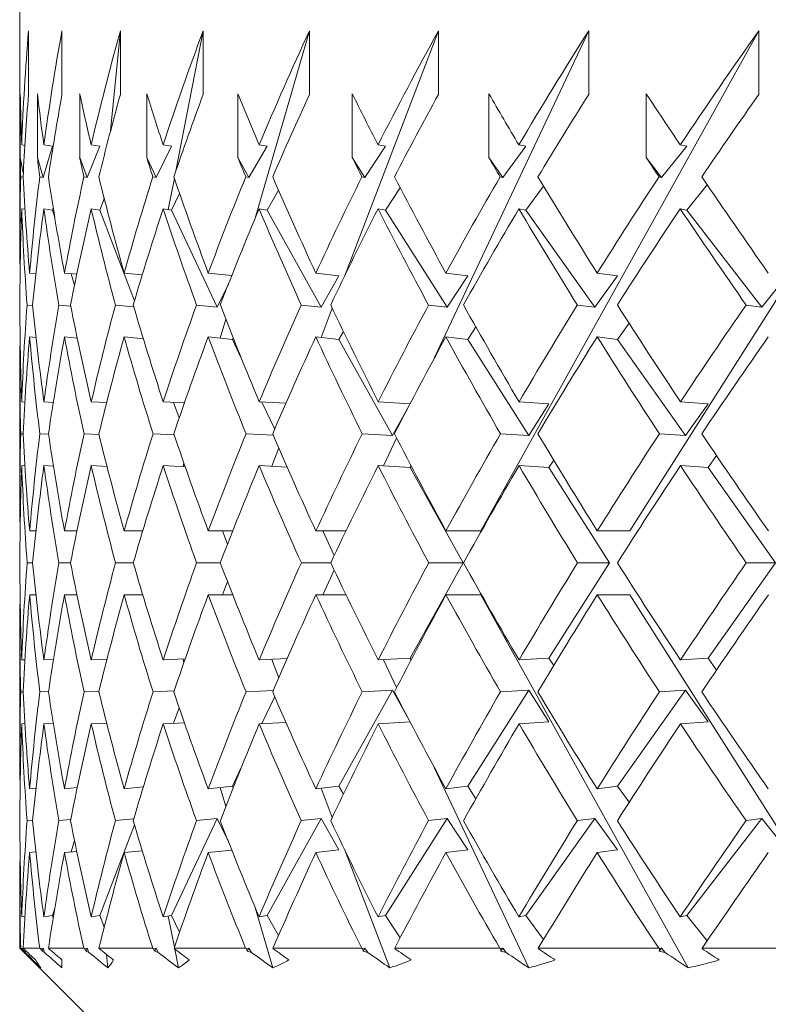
# Model space of a CAD drawing. Header units: inches. Extents: x 2.6 to 18.2, y 0.6 to 16.4.
# Tile 20 of 44: x 9.913 to 10.161, y 12.184 to 12.512. Entities that reach past the tile are written whole.
import ezdxf

# ---------------------------------------------------------------- set-up
doc = ezdxf.new("R2010")
doc.units = ezdxf.units.IN
doc.header["$MEASUREMENT"] = 0

msp = doc.modelspace()

# ---------------------------------------------------------------- linework, layer by layer
at = {"color": 7, "linetype": 'Continuous', "lineweight": 15}
for p, q in [((9.91258, 12.51542), (9.91258, 12.43795)), ((9.91545, 12.50808), (9.91545, 12.48687)), ((9.92658, 12.50808), (9.92658, 12.48687)), ((9.94275, 12.47486), (9.94601, 12.50808)), ((9.94601, 12.50808), (9.94601, 12.48687)), ((9.96444, 12.46143), (9.97354, 12.50808)), ((9.97354, 12.50808), (9.97354, 12.48687)), ((9.99082, 12.44578), (10.00891, 12.50808)), ((10.00891, 12.50808), (10.00891, 12.48687)), ((10.0205, 12.42635), (10.05178, 12.50808)), ((10.05039, 12.39917), (10.10174, 12.50808)), ((10.05178, 12.50808), (10.05178, 12.48687)), ((10.06586, 12.34171), (10.1583, 12.50808)), ((10.10174, 12.50808), (10.10174, 12.48687)), ((10.11537, 12.34171), (10.22092, 12.50808)), ((10.1583, 12.50808), (10.1583, 12.48687)), ((9.91271, 12.46591), (9.91271, 12.48712)), ((9.9184, 12.46591), (9.9184, 12.48712)), ((9.93246, 12.46591), (9.93246, 12.48712)), ((9.95476, 12.46591), (9.95476, 12.48712)), ((9.98507, 12.46591), (9.98507, 12.48712)), ((10.02312, 12.46591), (10.02312, 12.48712)), ((10.06853, 12.46591), (10.06853, 12.48712)), ((10.12086, 12.46591), (10.12086, 12.48712)), ((9.91422, 12.46993), (9.91318, 12.47009)), ((9.92347, 12.46965), (9.92032, 12.45928)), ((9.92347, 12.46965), (9.92056, 12.47009)), ((9.93915, 12.46965), (9.935, 12.45928)), ((9.93915, 12.46965), (9.93629, 12.47009)), ((9.96299, 12.46965), (9.95788, 12.45928)), ((9.96299, 12.46965), (9.96022, 12.47009)), ((9.99478, 12.46965), (9.98876, 12.45928)), ((9.99478, 12.46965), (9.99212, 12.47009)), ((10.0342, 12.46965), (10.02732, 12.45928)), ((10.0342, 12.46965), (10.03168, 12.47009)), ((10.08088, 12.46965), (10.07321, 12.45928)), ((10.08088, 12.46965), (10.07851, 12.47009)), ((10.12598, 12.45928), (10.13436, 12.46965)), ((10.13218, 12.47009), (10.13436, 12.46965)), ((9.91371, 12.4608), (9.91271, 12.46591)), ((9.92032, 12.45928), (9.9184, 12.46591)), ((9.935, 12.45928), (9.93246, 12.46591)), ((9.95788, 12.45928), (9.95476, 12.46591)), ((9.98876, 12.45928), (9.98507, 12.46591)), ((10.02732, 12.45928), (10.02312, 12.46591)), ((10.07321, 12.45928), (10.06853, 12.46591)), ((10.12598, 12.45928), (10.12086, 12.46591)), ((9.91285, 12.45945), (9.91365, 12.45933)), ((9.91918, 12.45945), (9.92032, 12.45928)), ((9.93388, 12.45945), (9.935, 12.45928)), ((9.95679, 12.45945), (9.95788, 12.45928)), ((9.96193, 12.44861), (9.96395, 12.45896)), ((9.98771, 12.45945), (9.98876, 12.45928)), ((10.02633, 12.45945), (10.02732, 12.45928)), ((10.07228, 12.45945), (10.07321, 12.45928)), ((10.12598, 12.45928), (10.12512, 12.45945)), ((9.99478, 12.44844), (9.99859, 12.45501)), ((10.0342, 12.44844), (10.03907, 12.45578)), ((10.08088, 12.44844), (10.08673, 12.45637)), ((10.14114, 12.45683), (10.13436, 12.44844)), ((9.93915, 12.44844), (9.94065, 12.45221)), ((9.94049, 12.4518), (9.94056, 12.45256)), ((9.96299, 12.44844), (9.96569, 12.45391)), ((9.91424, 12.44872), (9.91318, 12.44887)), ((9.92347, 12.44844), (9.92056, 12.44887)), ((9.92347, 12.44844), (9.92367, 12.4491)), ((9.92417, 12.44604), (9.92347, 12.44844)), ((9.93915, 12.44844), (9.93629, 12.44887)), ((9.9507, 12.41825), (9.93915, 12.44844)), ((9.96299, 12.44844), (9.96022, 12.44887)), ((9.97823, 12.41611), (9.96299, 12.44844)), ((9.99478, 12.44844), (9.99212, 12.44887)), ((10.01274, 12.41611), (9.99478, 12.44844)), ((10.0342, 12.44844), (10.03168, 12.44887)), ((10.05471, 12.41611), (10.0342, 12.44844)), ((10.08088, 12.44844), (10.07851, 12.44887)), ((10.10374, 12.41611), (10.08088, 12.44844)), ((10.13218, 12.44887), (10.13436, 12.44844)), ((10.15936, 12.41611), (10.13436, 12.44844)), ((9.91265, 12.42747), (9.91264, 12.42747)), ((9.91789, 12.42726), (9.91582, 12.42747)), ((9.93148, 12.42706), (9.9274, 12.42747)), ((9.93073, 12.42343), (9.92962, 12.42724)), ((9.95327, 12.42685), (9.94726, 12.42747)), ((9.98305, 12.42663), (9.97521, 12.42747)), ((10.01869, 12.42661), (10.01099, 12.42747)), ((10.01869, 12.42661), (10.01274, 12.41611)), ((10.06151, 12.42661), (10.05425, 12.42747)), ((10.06151, 12.42661), (10.05471, 12.41611)), ((10.11132, 12.42661), (10.10374, 12.41611)), ((10.11132, 12.42661), (10.10456, 12.42747)), ((10.15936, 12.41611), (10.16764, 12.42661)), ((9.98191, 12.42376), (9.97823, 12.41611)), ((9.91497, 12.41684), (9.91683, 12.41666)), ((9.92551, 12.41684), (9.9295, 12.41644)), ((9.94435, 12.41684), (9.95049, 12.41621)), ((9.97131, 12.41684), (9.97823, 12.41611)), ((10.00614, 12.41684), (10.01274, 12.41611)), ((10.01274, 12.40606), (10.01646, 12.4158)), ((10.04849, 12.41684), (10.05471, 12.41611)), ((10.09795, 12.41684), (10.10374, 12.41611)), ((10.15936, 12.41611), (10.15406, 12.41684)), ((9.97923, 12.40583), (9.98106, 12.41215)), ((10.06151, 12.4054), (10.06421, 12.40957)), ((10.11132, 12.4054), (10.11518, 12.41076)), ((9.91265, 12.40625), (9.91264, 12.40625)), ((9.91794, 12.40604), (9.91582, 12.40625)), ((9.93165, 12.40583), (9.9274, 12.40625)), ((9.95365, 12.4056), (9.94726, 12.40625)), ((9.95355, 12.40561), (9.95359, 12.40581)), ((9.98328, 12.4054), (9.97521, 12.40625)), ((9.98328, 12.4054), (9.98352, 12.40589)), ((9.9861, 12.39942), (9.98328, 12.4054)), ((10.01869, 12.4054), (10.01099, 12.40625)), ((10.01869, 12.4054), (10.02018, 12.40803)), ((10.03644, 12.37345), (10.01869, 12.4054)), ((10.06151, 12.4054), (10.05425, 12.40625)), ((10.08178, 12.37345), (10.06151, 12.4054)), ((10.11132, 12.4054), (10.10456, 12.40625)), ((10.13391, 12.37345), (10.11132, 12.4054)), ((9.91258, 12.39578), (9.91258, 12.35219)), ((9.91422, 12.38459), (9.91318, 12.38464)), ((9.92367, 12.38448), (9.92057, 12.38464)), ((9.94141, 12.38438), (9.93631, 12.38464)), ((9.96728, 12.38427), (9.96025, 12.38464)), ((9.96558, 12.37936), (9.96363, 12.38446)), ((10.00103, 12.38416), (9.99216, 12.38464)), ((9.99732, 12.37561), (9.99309, 12.38459)), ((10.04233, 12.38403), (10.03173, 12.38464)), ((10.04203, 12.38346), (10.03644, 12.37345)), ((10.08852, 12.38403), (10.07857, 12.38464)), ((10.08852, 12.38403), (10.08178, 12.37345)), ((10.14142, 12.38403), (10.13225, 12.38464)), ((10.14142, 12.38403), (10.13391, 12.37345)), ((9.91285, 12.37402), (9.91364, 12.37398)), ((9.91921, 12.37402), (9.92209, 12.37388)), ((9.93392, 12.37402), (9.9389, 12.37377)), ((9.95686, 12.37402), (9.9639, 12.37365)), ((9.98779, 12.37402), (9.99686, 12.37353)), ((10.02643, 12.37402), (10.03644, 12.37345)), ((10.0335, 12.36332), (10.03787, 12.3726)), ((10.0724, 12.37402), (10.08178, 12.37345)), ((10.12526, 12.37402), (10.13391, 12.37345)), ((9.99633, 12.3632), (9.99868, 12.36932)), ((10.14142, 12.36282), (10.14424, 12.36678)), ((9.91423, 12.36337), (9.91318, 12.36342)), ((9.92372, 12.36327), (9.92057, 12.36342)), ((9.94155, 12.36316), (9.93631, 12.36342)), ((9.96754, 12.36304), (9.96025, 12.36342)), ((9.96682, 12.36308), (9.96714, 12.3642)), ((10.00147, 12.36292), (9.99216, 12.36342)), ((10.04235, 12.36282), (10.03173, 12.36342)), ((10.04235, 12.36282), (10.04267, 12.36339)), ((10.05997, 12.3311), (10.04235, 12.36282)), ((10.08852, 12.36282), (10.07857, 12.36342)), ((10.08852, 12.36282), (10.0901, 12.36529)), ((10.10864, 12.3311), (10.08852, 12.36282)), ((10.14142, 12.36282), (10.13225, 12.36342)), ((10.16385, 12.3311), (10.14142, 12.36282)), ((9.91265, 12.34171), (9.91264, 12.34171)), ((9.91791, 12.34171), (9.91583, 12.34171)), ((9.93155, 12.34171), (9.92741, 12.34171)), ((9.95344, 12.34171), (9.94728, 12.34171)), ((9.98335, 12.34171), (9.97523, 12.34171)), ((9.98165, 12.33736), (9.97999, 12.34171)), ((10.02102, 12.34171), (10.01101, 12.34171)), ((10.01713, 12.33359), (10.01331, 12.34171)), ((10.06586, 12.34171), (10.05427, 12.34171)), ((10.11537, 12.34171), (10.1046, 12.34171)), ((9.91681, 12.3311), (9.91498, 12.3311)), ((9.92942, 12.3311), (9.92553, 12.3311)), ((9.95029, 12.3311), (9.94438, 12.3311)), ((9.97923, 12.3311), (9.97135, 12.3311)), ((10.01596, 12.3311), (10.00618, 12.3311)), ((10.04235, 12.29938), (10.05997, 12.3311)), ((10.05997, 12.3311), (10.04854, 12.3311)), ((10.08852, 12.29938), (10.10864, 12.3311)), ((10.10864, 12.3311), (10.09802, 12.3311)), ((10.14142, 12.29938), (10.16385, 12.3311)), ((10.16385, 12.3311), (10.15413, 12.3311)), ((10.01331, 12.32049), (10.01713, 12.32861)), ((9.97999, 12.32049), (9.98165, 12.32484)), ((9.91265, 12.32049), (9.91264, 12.32049)), ((9.91791, 12.32049), (9.91583, 12.32049)), ((9.93155, 12.32049), (9.92741, 12.32049)), ((9.95344, 12.32049), (9.94728, 12.32049)), ((9.98335, 12.32049), (9.97523, 12.32049)), ((10.02102, 12.32049), (10.01101, 12.32049)), ((10.06586, 12.32049), (10.05427, 12.32049)), ((10.13482, 12.19638), (10.06586, 12.32049)), ((10.11537, 12.32049), (10.1046, 12.32049)), ((10.19411, 12.19638), (10.11537, 12.32049)), ((9.91258, 12.31001), (9.91258, 12.26642)), ((9.91318, 12.29878), (9.91423, 12.29883)), ((9.92057, 12.29878), (9.92372, 12.29893)), ((9.93631, 12.29878), (9.94155, 12.29904)), ((9.96025, 12.29878), (9.96754, 12.29916)), ((9.96714, 12.298), (9.96682, 12.29912)), ((9.99216, 12.29878), (10.00147, 12.29928)), ((9.99868, 12.29288), (9.99633, 12.299)), ((10.03173, 12.29878), (10.04235, 12.29938)), ((10.03787, 12.2896), (10.0335, 12.29888)), ((10.04267, 12.29881), (10.04235, 12.29938)), ((10.07857, 12.29878), (10.08852, 12.29938)), ((10.0901, 12.29691), (10.08852, 12.29938)), ((10.13225, 12.29878), (10.14142, 12.29938)), ((10.14424, 12.29542), (10.14142, 12.29938)), ((9.91364, 12.28822), (9.91285, 12.28818)), ((9.92209, 12.28832), (9.91921, 12.28818)), ((9.9389, 12.28843), (9.93392, 12.28818)), ((9.9639, 12.28855), (9.95686, 12.28818)), ((9.99686, 12.28867), (9.98779, 12.28818)), ((10.01869, 12.2568), (10.03644, 12.28875)), ((10.03644, 12.28875), (10.02643, 12.28818)), ((10.03644, 12.28875), (10.04203, 12.27874)), ((10.06151, 12.2568), (10.08178, 12.28875)), ((10.08178, 12.28875), (10.0724, 12.28818)), ((10.08178, 12.28875), (10.08852, 12.27817)), ((10.11132, 12.2568), (10.13391, 12.28875)), ((10.13391, 12.28875), (10.12526, 12.28818)), ((10.13391, 12.28875), (10.14142, 12.27817)), ((9.99309, 12.27761), (9.99732, 12.28659)), ((9.96363, 12.27774), (9.96558, 12.28284)), ((9.91318, 12.27756), (9.91422, 12.27761)), ((9.92057, 12.27756), (9.92367, 12.27772)), ((9.93631, 12.27756), (9.94141, 12.27782)), ((9.96025, 12.27756), (9.96728, 12.27793)), ((9.99216, 12.27756), (10.00103, 12.27804)), ((10.03173, 12.27756), (10.04233, 12.27817)), ((10.07857, 12.27756), (10.08852, 12.27817)), ((10.13225, 12.27756), (10.14142, 12.27817)), ((9.98328, 12.2568), (9.9861, 12.26278)), ((10.08181, 12.19638), (10.05039, 12.26303)), ((9.91264, 12.25595), (9.91265, 12.25595)), ((9.91582, 12.25595), (9.91794, 12.25616)), ((9.9274, 12.25595), (9.93165, 12.25637)), ((9.94726, 12.25595), (9.95365, 12.2566)), ((9.95359, 12.25639), (9.95355, 12.25659)), ((9.97521, 12.25595), (9.98328, 12.2568)), ((9.98106, 12.25005), (9.97923, 12.25637)), ((9.98352, 12.25631), (9.98328, 12.2568)), ((10.01099, 12.25595), (10.01869, 12.2568)), ((10.01646, 12.2464), (10.01274, 12.25614)), ((10.02018, 12.25417), (10.01869, 12.2568)), ((10.05425, 12.25595), (10.06151, 12.2568)), ((10.06421, 12.25263), (10.06151, 12.2568)), ((10.10456, 12.25595), (10.11132, 12.2568)), ((10.11518, 12.25144), (10.11132, 12.2568)), ((9.91683, 12.24554), (9.91497, 12.24536)), ((9.9295, 12.24576), (9.92551, 12.24536)), ((9.95049, 12.24599), (9.94435, 12.24536)), ((9.96299, 12.21376), (9.97823, 12.24609)), ((9.97823, 12.24609), (9.97131, 12.24536)), ((9.97823, 12.24609), (9.98191, 12.23844)), ((9.99478, 12.21376), (10.01274, 12.24609)), ((10.01274, 12.24609), (10.00614, 12.24536)), ((10.01274, 12.24609), (10.01869, 12.23559)), ((10.0342, 12.21376), (10.05471, 12.24609)), ((10.05471, 12.24609), (10.04849, 12.24536)), ((10.05471, 12.24609), (10.06151, 12.23559)), ((10.08088, 12.21376), (10.10374, 12.24609)), ((10.10374, 12.24609), (10.09795, 12.24536)), ((10.10374, 12.24609), (10.11132, 12.23559)), ((10.13436, 12.21376), (10.15936, 12.24609)), ((10.15406, 12.24536), (10.15936, 12.24609)), ((10.16764, 12.23559), (10.15936, 12.24609)), ((9.93915, 12.21376), (9.9507, 12.24395)), ((9.92962, 12.23496), (9.93073, 12.23877)), ((9.9274, 12.23473), (9.93148, 12.23514)), ((9.94726, 12.23473), (9.95327, 12.23535)), ((9.97521, 12.23473), (9.98305, 12.23557)), ((10.01099, 12.23473), (10.01869, 12.23559)), ((10.03561, 12.19638), (10.0205, 12.23585)), ((10.05425, 12.23473), (10.06151, 12.23559)), ((10.10456, 12.23473), (10.11132, 12.23559)), ((9.91264, 12.23473), (9.91265, 12.23473)), ((9.91582, 12.23473), (9.91789, 12.23494)), ((9.91258, 12.22425), (9.91258, 12.20292)), ((9.92347, 12.21376), (9.92417, 12.21616)), ((9.99664, 12.19638), (9.99082, 12.21642)), ((9.91318, 12.21333), (9.91424, 12.21348)), ((9.92056, 12.21333), (9.92347, 12.21376)), ((9.92367, 12.2131), (9.92347, 12.21376)), ((9.93629, 12.21333), (9.93915, 12.21376)), ((9.94065, 12.20999), (9.93915, 12.21376)), ((9.96022, 12.21333), (9.96299, 12.21376)), ((9.96395, 12.20324), (9.96193, 12.21359)), ((9.96569, 12.20829), (9.96299, 12.21376)), ((9.99212, 12.21333), (9.99478, 12.21376)), ((9.99859, 12.20719), (9.99478, 12.21376)), ((10.03168, 12.21333), (10.0342, 12.21376)), ((10.03907, 12.20642), (10.0342, 12.21376)), ((10.07851, 12.21333), (10.08088, 12.21376)), ((10.08673, 12.20583), (10.08088, 12.21376)), ((10.13436, 12.21376), (10.13218, 12.21333)), ((10.13436, 12.21376), (10.14114, 12.20537)), ((9.94056, 12.20964), (9.94049, 12.2104)), ((9.91258, 12.20292), (9.94183, 12.17367)), ((9.91258, 12.20292), (9.91284, 12.20292)), ((9.91299, 12.20277), (9.91284, 12.20292)), ((9.91369, 12.20287), (9.91299, 12.20277)), ((9.91365, 12.20292), (9.91382, 12.20274)), ((9.91365, 12.20292), (9.91916, 12.20292)), ((9.91381, 12.20193), (9.91394, 12.20262)), ((9.91409, 12.20248), (9.91429, 12.20151)), ((9.91932, 12.20277), (9.91916, 12.20292)), ((9.92032, 12.20292), (9.91932, 12.20277)), ((9.92004, 12.20193), (9.92032, 12.20292)), ((9.92032, 12.20292), (9.92075, 12.20151)), ((9.9221, 12.20292), (9.92225, 12.20274)), ((9.9221, 12.20292), (9.93384, 12.20292)), ((9.93402, 12.20277), (9.93384, 12.20292)), ((9.935, 12.20292), (9.93402, 12.20277)), ((9.93462, 12.20193), (9.935, 12.20292)), ((9.935, 12.20292), (9.93556, 12.20151)), ((9.93888, 12.20292), (9.93901, 12.20274)), ((9.93888, 12.20292), (9.95674, 12.20292)), ((9.95693, 12.20277), (9.95674, 12.20292)), ((9.95788, 12.20292), (9.95693, 12.20277)), ((9.95741, 12.20193), (9.95788, 12.20292)), ((9.95788, 12.20292), (9.95858, 12.20151)), ((9.96384, 12.20292), (9.96394, 12.20274)), ((9.96384, 12.20292), (9.98764, 12.20292)), ((9.96529, 12.19638), (9.96407, 12.20264)), ((9.98784, 12.20277), (9.98764, 12.20292)), ((9.98876, 12.20292), (9.98784, 12.20277)), ((9.98821, 12.20193), (9.98876, 12.20292)), ((9.98876, 12.20292), (9.98958, 12.20151)), ((9.99673, 12.20292), (9.99681, 12.20274)), ((9.99673, 12.20292), (10.02625, 12.20292)), ((10.02646, 12.20277), (10.02625, 12.20292)), ((10.02732, 12.20292), (10.02646, 12.20277)), ((10.0267, 12.20193), (10.02732, 12.20292)), ((10.02732, 12.20292), (10.02826, 12.20151)), ((10.03724, 12.20292), (10.03729, 12.20274)), ((10.03724, 12.20292), (10.07219, 12.20292)), ((10.0724, 12.20277), (10.07219, 12.20292)), ((10.07321, 12.20292), (10.0724, 12.20277)), ((10.07251, 12.20193), (10.07321, 12.20292)), ((10.07321, 12.20292), (10.07426, 12.20151)), ((10.08497, 12.20292), (10.08499, 12.20274)), ((10.08497, 12.20292), (10.12501, 12.20292)), ((10.12523, 12.20277), (10.12501, 12.20292)), ((10.12522, 12.20193), (10.12598, 12.20292)), ((10.12523, 12.20277), (10.12598, 12.20292)), ((10.12712, 12.20151), (10.12598, 12.20292)), ((10.13947, 12.20292), (10.13947, 12.20274)), ((10.13947, 12.20292), (10.18422, 12.20292)), ((9.94186, 12.19638), (9.94143, 12.20081))]:
    msp.add_line(p, q, dxfattribs=at)
for centre, start, end in [((10.78758, 12.35219), 169.7369, 172.25628), ((10.78758, 12.33097), 169.7369, 171.55414), ((10.78758, 12.35219), 172.95853, 175.0646), ((10.78758, 12.33097), 172.25628, 174.36669), ((10.78758, 12.35219), 175.7626, 177.8746), ((10.78758, 12.33097), 175.0646, 177.17922), ((10.78758, 12.35219), 178.57009, 180.68627), ((10.78758, 12.33097), 177.8746, 179.99173), ((10.78758, 12.33123), 180.00827, 182.1254), ((10.78758, 12.31001), 179.31373, 181.42991), ((10.78758, 12.33123), 182.82078, 184.9354), ((10.78758, 12.31001), 182.1254, 184.2374), ((10.78758, 12.33123), 185.63331, 187.74372), ((10.78758, 12.31001), 184.9354, 187.03048)]:
    msp.add_arc(centre, 0.875, start, end, dxfattribs=at)
for centre, major_axis, ratio, start_param, end_param in [((10.78758, 12.35219), (0.64833, -0.64833), 0.906347, 3.796953, 3.840925), ((10.78758, 12.35219), (0.64833, 0.64833), 0.906347, 2.127982, 2.171954), ((10.78758, 12.35219), (0.67638, 0.67638), 0.820679, 2.078895, 2.122866), ((10.78758, 12.35219), (0.70281, 0.70281), 0.741651, 2.029808, 2.073779), ((10.78758, 12.35219), (0.72754, 0.72754), 0.668179, 1.98072, 2.024692), ((10.78758, 12.35219), (0.75051, 0.75051), 0.599377, 1.931633, 1.975604), ((10.78758, 12.35219), (0.77168, 0.77168), 0.534511, 1.882545, 1.926517), ((10.78758, 12.33123), (0.67638, -0.67638), 0.820679, 3.846041, 3.865795), ((10.78758, 12.33097), (0.64833, -0.64833), 0.906347, 3.796953, 3.82867), ((10.78758, 12.33123), (0.70281, -0.70281), 0.741651, 3.895128, 3.914882), ((10.78758, 12.33123), (0.72754, -0.72754), 0.668179, 3.944216, 3.963969), ((10.78758, 12.33097), (0.64833, 0.64833), 0.906347, 2.127982, 2.159699), ((10.78758, 12.33123), (0.75051, -0.75051), 0.599377, 3.993303, 4.013057), ((10.78758, 12.33097), (0.67638, 0.67638), 0.820679, 2.078895, 2.110612), ((10.78758, 12.33123), (0.77168, -0.77168), 0.534511, 4.04239, 4.062144), ((10.78758, 12.33097), (0.70281, 0.70281), 0.741651, 2.029808, 2.061524), ((10.78758, 12.33123), (0.79099, -0.79099), 0.472965, 4.091478, 4.111232), ((10.78758, 12.33097), (0.72754, 0.72754), 0.668179, 1.98072, 2.012437), ((10.78758, 12.33123), (0.80839, -0.80839), 0.414214, 4.140565, 4.160319), ((10.78758, 12.33097), (0.75051, 0.75051), 0.599377, 1.931633, 1.963349), ((10.78758, 12.33123), (0.82385, -0.82385), 0.357806, 4.189652, 4.209406), ((10.78758, 12.33097), (0.77168, 0.77168), 0.534511, 1.882545, 1.914262), ((10.78758, 12.31001), (0.67638, -0.67638), 0.820679, 3.846041, 3.853538), ((10.78758, 12.31001), (0.70281, -0.70281), 0.741651, 3.895128, 3.902625), ((10.78758, 12.31001), (0.72754, -0.72754), 0.668179, 3.944216, 3.951713), ((10.78758, 12.31001), (0.75051, -0.75051), 0.599377, 3.993303, 4.0008), ((10.78758, 12.31001), (0.77168, -0.77168), 0.534511, 4.04239, 4.049888), ((10.78758, 12.31001), (0.79099, -0.79099), 0.472965, 4.091478, 4.098975), ((10.78758, 12.31001), (0.80839, -0.80839), 0.414214, 4.140565, 4.148062), ((10.78758, 12.31001), (0.82385, -0.82385), 0.357806, 4.189652, 4.19715), ((10.78758, 12.35219), (0.64833, -0.64833), 0.906347, 3.853181, 3.889939), ((10.78758, 12.33123), (0.67638, -0.67638), 0.820679, 3.878049, 3.914955), ((10.78758, 12.33123), (0.70281, -0.70281), 0.741651, 3.927137, 3.964042), ((10.78758, 12.35219), (0.64833, 0.64833), 0.906347, 2.18421, 2.220968), ((10.78758, 12.33123), (0.72754, -0.72754), 0.668179, 3.976224, 4.01313), ((10.78758, 12.35219), (0.67638, 0.67638), 0.820679, 2.135123, 2.171881), ((10.78758, 12.33123), (0.75051, -0.75051), 0.599377, 4.025312, 4.062217), ((10.78758, 12.35219), (0.70281, 0.70281), 0.741651, 2.086036, 2.122793), ((10.78758, 12.33123), (0.77168, -0.77168), 0.534511, 4.074399, 4.111305), ((10.78758, 12.35219), (0.72754, 0.72754), 0.668179, 2.036948, 2.073706), ((10.78758, 12.33123), (0.79099, -0.79099), 0.472965, 4.123486, 4.160392), ((10.78758, 12.35219), (0.75051, 0.75051), 0.599377, 1.987861, 2.024618), ((10.78758, 12.33123), (0.80839, -0.80839), 0.414214, 4.172574, 4.209479), ((10.78758, 12.35219), (0.77168, 0.77168), 0.534511, 1.938773, 1.975531), ((10.78758, 12.33123), (0.82385, -0.82385), 0.357806, 4.221661, 4.258567), ((10.78758, 12.33097), (0.64833, -0.64833), 0.906347, 3.840925, 3.877758), ((10.78758, 12.31001), (0.67638, -0.67638), 0.820679, 3.865795, 3.902773), ((10.78758, 12.31001), (0.70281, -0.70281), 0.741651, 3.914882, 3.95186), ((10.78758, 12.33097), (0.64833, 0.64833), 0.906347, 2.171954, 2.208787), ((10.78758, 12.31001), (0.72754, -0.72754), 0.668179, 3.963969, 4.000947), ((10.78758, 12.33097), (0.67638, 0.67638), 0.820679, 2.122866, 2.1597), ((10.78758, 12.31001), (0.75051, -0.75051), 0.599377, 4.013057, 4.050035), ((10.78758, 12.33097), (0.70281, 0.70281), 0.741651, 2.073779, 2.110612), ((10.78758, 12.31001), (0.77168, -0.77168), 0.534511, 4.062144, 4.099122), ((10.78758, 12.33097), (0.72754, 0.72754), 0.668179, 2.024692, 2.061525), ((10.78758, 12.31001), (0.79099, -0.79099), 0.472965, 4.111232, 4.148209), ((10.78758, 12.33097), (0.75051, 0.75051), 0.599377, 1.975604, 2.012438), ((10.78758, 12.31001), (0.80839, -0.80839), 0.414214, 4.160319, 4.197297), ((10.78758, 12.33097), (0.77168, 0.77168), 0.534511, 1.926517, 1.96335), ((10.78758, 12.31001), (0.82385, -0.82385), 0.357806, 4.209406, 4.246384), ((10.78758, 12.33123), (0.64833, -0.64833), 0.906347, 3.878048, 3.914999), ((10.78758, 12.33123), (0.67638, -0.67638), 0.820679, 3.927136, 3.964086), ((10.78758, 12.35219), (0.64833, 0.64833), 0.906347, 2.233151, 2.270012), ((10.78758, 12.33123), (0.70281, -0.70281), 0.741651, 3.976223, 4.013173), ((10.78758, 12.35219), (0.67638, 0.67638), 0.820679, 2.184063, 2.220925), ((10.78758, 12.33123), (0.72754, -0.72754), 0.668179, 4.025311, 4.062261), ((10.78758, 12.35219), (0.70281, 0.70281), 0.741651, 2.134976, 2.171837), ((10.78758, 12.33123), (0.75051, -0.75051), 0.599377, 4.074398, 4.111348), ((10.78758, 12.35219), (0.72754, 0.72754), 0.668179, 2.085888, 2.12275), ((10.78758, 12.33123), (0.77168, -0.77168), 0.534511, 4.123485, 4.160436), ((10.78758, 12.35219), (0.75051, 0.75051), 0.599377, 2.036801, 2.073662), ((10.78758, 12.33123), (0.79099, -0.79099), 0.472965, 4.172573, 4.209523), ((10.78758, 12.35219), (0.77168, 0.77168), 0.534511, 1.987714, 2.024575), ((10.78758, 12.33123), (0.80839, -0.80839), 0.414214, 4.22166, 4.25861), ((10.78758, 12.35219), (0.79099, 0.79099), 0.472965, 1.938626, 1.975488), ((10.78758, 12.31001), (0.64833, -0.64833), 0.906347, 3.865868, 3.90286), ((10.78758, 12.31001), (0.67638, -0.67638), 0.820679, 3.914955, 3.951948), ((10.78758, 12.33097), (0.64833, 0.64833), 0.906347, 2.220968, 2.257875), ((10.78758, 12.31001), (0.70281, -0.70281), 0.741651, 3.964042, 4.001035), ((10.78758, 12.33097), (0.67638, 0.67638), 0.820679, 2.171881, 2.208788), ((10.78758, 12.31001), (0.72754, -0.72754), 0.668179, 4.01313, 4.050122), ((10.78758, 12.33097), (0.70281, 0.70281), 0.741651, 2.122793, 2.1597), ((10.78758, 12.31001), (0.75051, -0.75051), 0.599377, 4.062217, 4.09921), ((10.78758, 12.33097), (0.72754, 0.72754), 0.668179, 2.073706, 2.110613), ((10.78758, 12.31001), (0.77168, -0.77168), 0.534511, 4.111305, 4.148297), ((10.78758, 12.33097), (0.75051, 0.75051), 0.599377, 2.024618, 2.061526), ((10.78758, 12.31001), (0.79099, -0.79099), 0.472965, 4.160392, 4.197384), ((10.78758, 12.33097), (0.77168, 0.77168), 0.534511, 1.975531, 2.012438), ((10.78758, 12.31001), (0.80839, -0.80839), 0.414214, 4.209479, 4.246472), ((10.78758, 12.33097), (0.79099, 0.79099), 0.472965, 1.926444, 1.963351), ((10.78758, 12.33123), (0.64833, -0.64833), 0.906347, 3.927135, 3.9641), ((10.78758, 12.35219), (0.64833, 0.64833), 0.906347, 2.28215, 2.319085), ((10.78758, 12.33123), (0.67638, -0.67638), 0.820679, 3.976223, 4.013188), ((10.78758, 12.35219), (0.67638, 0.67638), 0.820679, 2.233063, 2.269997), ((10.78758, 12.33123), (0.70281, -0.70281), 0.741651, 4.02531, 4.062275), ((10.78758, 12.35219), (0.70281, 0.70281), 0.741651, 2.183976, 2.22091), ((10.78758, 12.33123), (0.72754, -0.72754), 0.668179, 4.074398, 4.111363), ((10.78758, 12.35219), (0.72754, 0.72754), 0.668179, 2.134888, 2.171823), ((10.78758, 12.33123), (0.75051, -0.75051), 0.599377, 4.123485, 4.16045), ((10.78758, 12.35219), (0.75051, 0.75051), 0.599377, 2.085801, 2.122735), ((10.78758, 12.33123), (0.77168, -0.77168), 0.534511, 4.172572, 4.209537), ((10.78758, 12.35219), (0.77168, 0.77168), 0.534511, 2.036713, 2.073648), ((10.78758, 12.33123), (0.79099, -0.79099), 0.472965, 4.22166, 4.258625), ((10.78758, 12.35219), (0.79099, 0.79099), 0.472965, 1.987626, 2.024561), ((10.78758, 12.33123), (0.80839, -0.80839), 0.414214, 4.270747, 4.307712), ((10.78758, 12.31001), (0.64833, -0.64833), 0.906347, 3.914999, 3.951977), ((10.78758, 12.33097), (0.64833, 0.64833), 0.906347, 2.270012, 2.306963), ((10.78758, 12.31001), (0.67638, -0.67638), 0.820679, 3.964086, 4.001064), ((10.78758, 12.33097), (0.67638, 0.67638), 0.820679, 2.220925, 2.257875), ((10.78758, 12.31001), (0.70281, -0.70281), 0.741651, 4.013173, 4.050151), ((10.78758, 12.33097), (0.70281, 0.70281), 0.741651, 2.171837, 2.208788), ((10.78758, 12.31001), (0.72754, -0.72754), 0.668179, 4.062261, 4.099239), ((10.78758, 12.33097), (0.72754, 0.72754), 0.668179, 2.12275, 2.159701), ((10.78758, 12.31001), (0.75051, -0.75051), 0.599377, 4.111348, 4.148326), ((10.78758, 12.33097), (0.75051, 0.75051), 0.599377, 2.073662, 2.110613), ((10.78758, 12.31001), (0.77168, -0.77168), 0.534511, 4.160436, 4.197414), ((10.78758, 12.33097), (0.77168, 0.77168), 0.534511, 2.024575, 2.061526), ((10.78758, 12.31001), (0.79099, -0.79099), 0.472965, 4.209523, 4.246501), ((10.78758, 12.33097), (0.79099, 0.79099), 0.472965, 1.975488, 2.012438), ((10.78758, 12.31001), (0.80839, -0.80839), 0.414214, 4.25861, 4.295588), ((10.78758, 12.35219), (0.64833, 0.64833), 0.906347, 2.331209, 2.368187), ((10.78758, 12.33123), (0.64833, -0.64833), 0.906347, 3.976223, 4.013173), ((10.78758, 12.35219), (0.67638, 0.67638), 0.820679, 2.282121, 2.319099), ((10.78758, 12.33123), (0.67638, -0.67638), 0.820679, 4.02531, 4.062261), ((10.78758, 12.35219), (0.70281, 0.70281), 0.741651, 2.233034, 2.270012), ((10.78758, 12.33123), (0.70281, -0.70281), 0.741651, 4.074397, 4.111348), ((10.78758, 12.35219), (0.72754, 0.72754), 0.668179, 2.183947, 2.220925), ((10.78758, 12.33123), (0.72754, -0.72754), 0.668179, 4.123485, 4.160436), ((10.78758, 12.35219), (0.75051, 0.75051), 0.599377, 2.134859, 2.171837), ((10.78758, 12.33123), (0.75051, -0.75051), 0.599377, 4.172572, 4.209523), ((10.78758, 12.35219), (0.77168, 0.77168), 0.534511, 2.085772, 2.12275), ((10.78758, 12.33123), (0.77168, -0.77168), 0.534511, 4.221659, 4.25861), ((10.78758, 12.35219), (0.79099, 0.79099), 0.472965, 2.036684, 2.073662), ((10.78758, 12.33123), (0.79099, -0.79099), 0.472965, 4.270747, 4.307698), ((10.78758, 12.35219), (0.80839, 0.80839), 0.414214, 1.987597, 2.024575), ((10.78758, 12.33097), (0.64833, 0.64833), 0.906347, 2.319085, 2.35605), ((10.78758, 12.31001), (0.64833, -0.64833), 0.906347, 3.9641, 4.001035), ((10.78758, 12.33097), (0.67638, 0.67638), 0.820679, 2.269997, 2.306963), ((10.78758, 12.31001), (0.67638, -0.67638), 0.820679, 4.013188, 4.050122), ((10.78758, 12.33097), (0.70281, 0.70281), 0.741651, 2.22091, 2.257875), ((10.78758, 12.31001), (0.70281, -0.70281), 0.741651, 4.062275, 4.09921), ((10.78758, 12.33097), (0.72754, 0.72754), 0.668179, 2.171823, 2.208788), ((10.78758, 12.31001), (0.72754, -0.72754), 0.668179, 4.111363, 4.148297), ((10.78758, 12.33097), (0.75051, 0.75051), 0.599377, 2.122735, 2.1597), ((10.78758, 12.31001), (0.75051, -0.75051), 0.599377, 4.16045, 4.197384), ((10.78758, 12.33097), (0.77168, 0.77168), 0.534511, 2.073648, 2.110613), ((10.78758, 12.31001), (0.77168, -0.77168), 0.534511, 4.209537, 4.246472), ((10.78758, 12.33097), (0.79099, 0.79099), 0.472965, 2.024561, 2.061526), ((10.78758, 12.31001), (0.79099, -0.79099), 0.472965, 4.258625, 4.295559), ((10.78758, 12.33097), (0.80839, 0.80839), 0.414214, 1.975473, 2.012438), ((10.78758, 12.35219), (0.64833, 0.64833), 0.906347, 2.380325, 2.417318), ((10.78758, 12.35219), (0.67638, 0.67638), 0.820679, 2.331238, 2.36823), ((10.78758, 12.33123), (0.64833, -0.64833), 0.906347, 4.02531, 4.062217), ((10.78758, 12.35219), (0.70281, 0.70281), 0.741651, 2.28215, 2.319143), ((10.78758, 12.33123), (0.67638, -0.67638), 0.820679, 4.074398, 4.111305), ((10.78758, 12.35219), (0.72754, 0.72754), 0.668179, 2.233063, 2.270055), ((10.78758, 12.33123), (0.70281, -0.70281), 0.741651, 4.123485, 4.160392), ((10.78758, 12.35219), (0.75051, 0.75051), 0.599377, 2.183976, 2.220968), ((10.78758, 12.33123), (0.72754, -0.72754), 0.668179, 4.172572, 4.209479), ((10.78758, 12.35219), (0.77168, 0.77168), 0.534511, 2.134888, 2.171881), ((10.78758, 12.33123), (0.75051, -0.75051), 0.599377, 4.22166, 4.258567), ((10.78758, 12.35219), (0.79099, 0.79099), 0.472965, 2.085801, 2.122793), ((10.78758, 12.33123), (0.77168, -0.77168), 0.534511, 4.270747, 4.307654), ((10.78758, 12.35219), (0.80839, 0.80839), 0.414214, 2.036713, 2.073706), ((10.78758, 12.33123), (0.79099, -0.79099), 0.472965, 4.319834, 4.356742), ((10.78758, 12.33097), (0.64833, 0.64833), 0.906347, 2.368187, 2.405137), ((10.78758, 12.33097), (0.67638, 0.67638), 0.820679, 2.319099, 2.356049), ((10.78758, 12.31001), (0.64833, -0.64833), 0.906347, 4.013173, 4.050035), ((10.78758, 12.33097), (0.70281, 0.70281), 0.741651, 2.270012, 2.306962), ((10.78758, 12.31001), (0.67638, -0.67638), 0.820679, 4.062261, 4.099122), ((10.78758, 12.33097), (0.72754, 0.72754), 0.668179, 2.220925, 2.257875), ((10.78758, 12.31001), (0.70281, -0.70281), 0.741651, 4.111348, 4.148209), ((10.78758, 12.33097), (0.75051, 0.75051), 0.599377, 2.171837, 2.208787), ((10.78758, 12.31001), (0.72754, -0.72754), 0.668179, 4.160436, 4.197297), ((10.78758, 12.33097), (0.77168, 0.77168), 0.534511, 2.12275, 2.1597), ((10.78758, 12.31001), (0.75051, -0.75051), 0.599377, 4.209523, 4.246384), ((10.78758, 12.33097), (0.79099, 0.79099), 0.472965, 2.073662, 2.110612), ((10.78758, 12.31001), (0.77168, -0.77168), 0.534511, 4.25861, 4.295472), ((10.78758, 12.33097), (0.80839, 0.80839), 0.414214, 2.024575, 2.061525), ((10.78758, 12.31001), (0.79099, -0.79099), 0.472965, 4.307698, 4.344559), ((10.78758, 12.33123), (0.64833, 0.64833), 0.906347, 2.405427, 2.44226), ((10.78758, 12.35219), (0.67638, 0.67638), 0.820679, 2.380413, 2.417391), ((10.78758, 12.35219), (0.70281, 0.70281), 0.741651, 2.331325, 2.368303), ((10.78758, 12.33123), (0.64833, -0.64833), 0.906347, 4.074398, 4.111232), ((10.78758, 12.35219), (0.72754, 0.72754), 0.668179, 2.282238, 2.319216), ((10.78758, 12.33123), (0.67638, -0.67638), 0.820679, 4.123485, 4.160319), ((10.78758, 12.35219), (0.75051, 0.75051), 0.599377, 2.233151, 2.270129), ((10.78758, 12.33123), (0.70281, -0.70281), 0.741651, 4.172573, 4.209406), ((10.78758, 12.35219), (0.77168, 0.77168), 0.534511, 2.184063, 2.221041), ((10.78758, 12.33123), (0.72754, -0.72754), 0.668179, 4.22166, 4.258494), ((10.78758, 12.35219), (0.79099, 0.79099), 0.472965, 2.134976, 2.171954), ((10.78758, 12.33123), (0.75051, -0.75051), 0.599377, 4.270748, 4.307581), ((10.78758, 12.35219), (0.80839, 0.80839), 0.414214, 2.085888, 2.122866), ((10.78758, 12.33123), (0.77168, -0.77168), 0.534511, 4.319835, 4.356668), ((10.78758, 12.35219), (0.82385, 0.82385), 0.357806, 2.036801, 2.073779), ((10.78758, 12.31001), (0.64833, 0.64833), 0.906347, 2.393246, 2.429812), ((10.78758, 12.33097), (0.67638, 0.67638), 0.820679, 2.36823, 2.4049), ((10.78758, 12.33097), (0.70281, 0.70281), 0.741651, 2.319143, 2.355812), ((10.78758, 12.31001), (0.64833, -0.64833), 0.906347, 4.062217, 4.098783), ((10.78758, 12.33097), (0.72754, 0.72754), 0.668179, 2.270055, 2.306725), ((10.78758, 12.31001), (0.67638, -0.67638), 0.820679, 4.111305, 4.147871), ((10.78758, 12.33097), (0.75051, 0.75051), 0.599377, 2.220968, 2.257637), ((10.78758, 12.31001), (0.70281, -0.70281), 0.741651, 4.160392, 4.196958), ((10.78758, 12.33097), (0.77168, 0.77168), 0.534511, 2.171881, 2.20855), ((10.78758, 12.31001), (0.72754, -0.72754), 0.668179, 4.209479, 4.246045), ((10.78758, 12.33097), (0.79099, 0.79099), 0.472965, 2.122793, 2.159463), ((10.78758, 12.31001), (0.75051, -0.75051), 0.599377, 4.258567, 4.295133), ((10.78758, 12.33097), (0.80839, 0.80839), 0.414214, 2.073706, 2.110375), ((10.78758, 12.31001), (0.77168, -0.77168), 0.534511, 4.307654, 4.34422), ((10.78758, 12.33097), (0.82385, 0.82385), 0.357806, 2.024618, 2.061288)]:
    msp.add_ellipse(centre, major_axis=major_axis, ratio=ratio, start_param=start_param, end_param=end_param, dxfattribs=at)
for points in [[(9.91381, 12.20193), (9.91354, 12.20221), (9.91327, 12.20249), (9.91299, 12.20277)], [(9.91382, 12.20274), (9.91513, 12.20149), (9.91645, 12.20025), (9.91777, 12.19901)], [(9.92004, 12.20193), (9.9198, 12.20221), (9.91956, 12.20249), (9.91932, 12.20277)], [(9.92225, 12.20274), (9.92369, 12.20149), (9.92513, 12.20025), (9.92658, 12.19901)], [(9.93462, 12.20193), (9.93442, 12.20221), (9.93422, 12.20249), (9.93402, 12.20277)], [(9.93901, 12.20274), (9.94056, 12.20149), (9.94212, 12.20025), (9.94369, 12.19901)], [(9.95741, 12.20193), (9.95725, 12.20221), (9.95709, 12.20249), (9.95693, 12.20277)], [(9.96394, 12.20274), (9.9656, 12.20149), (9.96726, 12.20025), (9.96892, 12.19901)], [(9.98821, 12.20193), (9.98808, 12.20221), (9.98796, 12.20249), (9.98784, 12.20277)], [(9.99681, 12.20274), (9.99855, 12.20149), (10.00029, 12.20025), (10.00204, 12.19901)], [(10.0267, 12.20193), (10.02662, 12.20221), (10.02654, 12.20249), (10.02646, 12.20277)], [(10.03729, 12.20274), (10.0391, 12.20149), (10.04091, 12.20025), (10.04272, 12.19901)], [(10.07251, 12.20193), (10.07248, 12.20221), (10.07244, 12.20249), (10.0724, 12.20277)], [(10.08499, 12.20274), (10.08685, 12.20149), (10.08871, 12.20025), (10.09057, 12.19901)], [(10.12522, 12.20193), (10.12522, 12.20221), (10.12523, 12.20249), (10.12523, 12.20277)], [(10.13947, 12.20274), (10.14136, 12.20149), (10.14325, 12.20025), (10.14514, 12.19901)], [(9.91381, 12.20193), (9.91397, 12.20179), (9.91413, 12.20165), (9.91429, 12.20151)], [(9.91959, 12.19638), (9.91782, 12.19809), (9.91605, 12.1998), (9.91429, 12.20151)], [(9.91959, 12.19638), (9.91898, 12.19719), (9.91837, 12.19807), (9.91777, 12.19901)], [(9.92004, 12.20193), (9.92028, 12.20179), (9.92051, 12.20165), (9.92075, 12.20151)], [(9.92658, 12.19638), (9.92463, 12.19809), (9.92269, 12.1998), (9.92075, 12.20151)], [(9.92658, 12.19638), (9.92658, 12.19719), (9.92658, 12.19807), (9.92658, 12.19901)], [(9.93462, 12.20193), (9.93493, 12.20179), (9.93525, 12.20165), (9.93556, 12.20151)], [(9.94186, 12.19638), (9.93976, 12.19809), (9.93766, 12.1998), (9.93556, 12.20151)], [(9.94186, 12.19638), (9.94247, 12.19719), (9.94308, 12.19807), (9.94369, 12.19901)], [(9.95741, 12.20193), (9.9578, 12.20179), (9.95819, 12.20165), (9.95858, 12.20151)], [(9.96529, 12.19638), (9.96305, 12.19809), (9.96081, 12.1998), (9.95858, 12.20151)], [(9.96529, 12.19638), (9.9665, 12.19719), (9.96771, 12.19807), (9.96892, 12.19901)], [(9.98821, 12.20193), (9.98866, 12.20179), (9.98912, 12.20165), (9.98958, 12.20151)], [(9.99664, 12.19638), (9.99428, 12.19809), (9.99193, 12.1998), (9.98958, 12.20151)], [(9.99664, 12.19638), (9.99844, 12.19719), (10.00024, 12.19807), (10.00204, 12.19901)], [(10.0267, 12.20193), (10.02722, 12.20179), (10.02774, 12.20165), (10.02826, 12.20151)], [(10.03561, 12.19638), (10.03315, 12.19809), (10.0307, 12.1998), (10.02826, 12.20151)], [(10.03561, 12.19638), (10.03798, 12.19719), (10.04035, 12.19807), (10.04272, 12.19901)], [(10.07426, 12.20151), (10.07367, 12.20165), (10.07309, 12.20179), (10.07251, 12.20193)], [(10.08181, 12.19638), (10.07929, 12.19809), (10.07677, 12.1998), (10.07426, 12.20151)], [(10.08181, 12.19638), (10.08473, 12.19719), (10.08765, 12.19807), (10.09057, 12.19901)], [(10.12522, 12.20193), (10.12585, 12.20179), (10.12649, 12.20165), (10.12712, 12.20151)], [(10.13482, 12.19638), (10.13225, 12.19809), (10.12968, 12.1998), (10.12712, 12.20151)], [(10.13482, 12.19638), (10.13826, 12.19719), (10.1417, 12.19807), (10.14514, 12.19901)]]:
    msp.add_open_spline(points, degree=3, dxfattribs=at)

doc.saveas('drawing.dxf')
